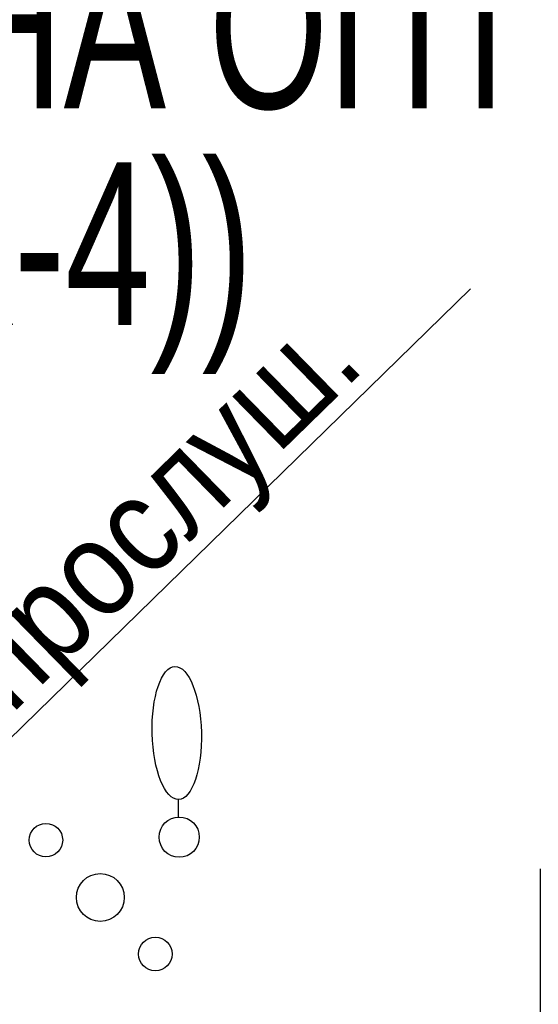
# Model space of a CAD drawing. Header units: millimetres. Extents: x 4385 to 11928, y 17253 to 36963.
# Tile 177 of 256: x 5944.56 to 5949.98, y 18701.08 to 18711.37. Entities that reach past the tile are written whole.
import ezdxf
from ezdxf.enums import TextEntityAlignment as Align

# ---------------------------------------------------------------- set-up
doc = ezdxf.new("R2010")
doc.units = ezdxf.units.MM
for name, color, linetype, lineweight in [('Геоподоснова_34179-21 от 9.08.21$0$Кабель Мосэнерго', 7, 'Continuous', 25), ('Геоподоснова_34179-21 от 9.08.21$0$Координатные кресты', 7, 'Continuous', 25), ('Геоподоснова_34179-21 от 9.08.21$0$Красные линии', 7, 'Continuous', 25), ('Геоподоснова_34179-21 от 9.08.21$0$Отдельно стоящее дерево', 7, 'Continuous', 25), ('Геоподоснова_34179-21 от 9.08.21$0$Полоса деревьев', 7, 'Continuous', 25)]:
    doc.layers.add(name, color=color, linetype=linetype, lineweight=lineweight)
doc.styles.add('Геоподоснова_34179-21 от 9.08.21$0$Style-RUSSIAN_1251', font='RUSSIAN_1251.shx')
doc.styles.add('Геоподоснова_34179-21 от 9.08.21$0$Style-RUSSIAN_1251 I 0.00000', font='RUSSIAN_1251.shx')

# ---------------------------------------------------------------- blocks, each defined once
blk = doc.blocks.new('Геоподоснова_34179-21 от 9.08.21$0$KREST_42')
at = {"layer": 'Геоподоснова_34179-21 от 9.08.21$0$Координатные кресты', "color": 7, "linetype": 'Continuous', "lineweight": 25}
for p, q in [((0, -2.5), (0, 2.5)), ((-2.5, 0), (2.5, 0))]:
    blk.add_line(p, q, dxfattribs=at)
blk = doc.blocks.new('Геоподоснова_34179-21 от 9.08.21$0$DEREVO_128')
at = {"layer": 'Геоподоснова_34179-21 от 9.08.21$0$Отдельно стоящее дерево', "color": 7, "linetype": 'Continuous', "lineweight": 25, "flags": 128}
blk.add_lwpolyline([(-0.007, 0.21), (-0.007, 0.393)], dxfattribs=at)
at = {"layer": 'Геоподоснова_34179-21 от 9.08.21$0$Отдельно стоящее дерево', "color": 7, "linetype": 'Continuous', "lineweight": 25}
blk.add_arc((0, 0), 0.21, 0, 359.99999, dxfattribs=at)
blk.add_ellipse((-0.0255, 1.088), major_axis=(-0.0185, 0.695), ratio=0.3698286, dxfattribs=at)
blk = doc.blocks.new('Геоподоснова_34179-21 от 9.08.21$0$msdElementTypeLineString_75')
at = {"layer": 'Геоподоснова_34179-21 от 9.08.21$0$Полоса деревьев', "color": 7, "linetype": 'Continuous', "lineweight": 25}
for centre, radius in [((15.74, 140.037), 0.175), ((16.308, 139.438), 0.25), ((16.883, 138.847), 0.175)]:
    blk.add_circle(centre, radius, dxfattribs=at)
blk = doc.blocks.new('Геоподоснова_34179-21 от 9.08.21$0$DIMTXT_181')
at = {"layer": 'Геоподоснова_34179-21 от 9.08.21$0$Кабель Мосэнерго', "color": 7, "linetype": 'Continuous', "lineweight": 25}
for q in [(0.734, 0.578), (0.927, 0.117)]:
    blk.add_line((0, 0), q, dxfattribs=at)
at = {"layer": 'Геоподоснова_34179-21 от 9.08.21$0$Кабель Мосэнерго', "color": 7, "linetype": 'Continuous', "lineweight": 25, "flags": 128}
blk.add_lwpolyline([(0, 0), (7.311, 3.059), (13.349, 8.954)], dxfattribs=at)
at = {"layer": 'Геоподоснова_34179-21 от 9.08.21$0$Кабель Мосэнерго', "color": 7, "linetype": 'Continuous', "lineweight": 25, "style": 'Геоподоснова_34179-21 от 9.08.21$0$Style-RUSSIAN_1251', "width": 0.899998}
blk.add_text('не прослуш.', height=1, rotation=44.3171, dxfattribs=at).set_placement((6.658, 4.05), align=Align.TOP_LEFT)
blk = doc.blocks.new('Геоподоснова_34179-21 от 9.08.21$0$msdElementTypeTextNode_42')
at = {"layer": 'Геоподоснова_34179-21 от 9.08.21$0$Красные линии', "color": 1, "linetype": 'Continuous', "lineweight": 53, "style": 'Геоподоснова_34179-21 от 9.08.21$0$Style-RUSSIAN_1251 I 0.00000', "width": 0.705882}
for s, p in [('ЗОНА ОКС НА ОПТ ', (0.027, 1.131)), ('(Р.6 (ИК-4))', (-0.002, -1.131))]:
    blk.add_text(s, height=1.7, dxfattribs=at).set_placement(p, align=Align.MIDDLE_CENTER)
blk = doc.blocks.new('Геоподоснова_34179-21 от 9.08.21')
at = {"layer": 'Геоподоснова_34179-21 от 9.08.21$0$Кабель Мосэнерго', "color": 7, "linetype": 'Continuous', "lineweight": 25}
blk.add_blockref('Геоподоснова_34179-21 от 9.08.21$0$DIMTXT_181', (5935.922, 18699.604), dxfattribs=at)
at = {"layer": 'Геоподоснова_34179-21 от 9.08.21$0$Координатные кресты', "color": 7, "linetype": 'Continuous', "lineweight": 25}
blk.add_blockref('Геоподоснова_34179-21 от 9.08.21$0$KREST_42', (5950, 18700), dxfattribs=at)
at = {"layer": 'Геоподоснова_34179-21 от 9.08.21$0$Красные линии', "color": 1, "linetype": 'Continuous', "lineweight": 53}
blk.add_blockref('Геоподоснова_34179-21 от 9.08.21$0$msdElementTypeTextNode_42', (5942.746, 18710.163), dxfattribs=at)
at = {"layer": 'Геоподоснова_34179-21 от 9.08.21$0$Отдельно стоящее дерево', "color": 7, "linetype": 'Continuous', "lineweight": 25}
blk.add_blockref('Геоподоснова_34179-21 от 9.08.21$0$DEREVO_128', (5946.228, 18702.831), dxfattribs=at)
at = {"layer": 'Геоподоснова_34179-21 от 9.08.21$0$Полоса деревьев', "color": 7, "linetype": 'Continuous', "lineweight": 25}
blk.add_blockref('Геоподоснова_34179-21 от 9.08.21$0$msdElementTypeLineString_75', (5929.096, 18562.763), dxfattribs=at)

msp = doc.modelspace()

# ---------------------------------------------------------------- block references
msp.add_blockref('Геоподоснова_34179-21 от 9.08.21', (0, 0))

doc.saveas('drawing.dxf')
